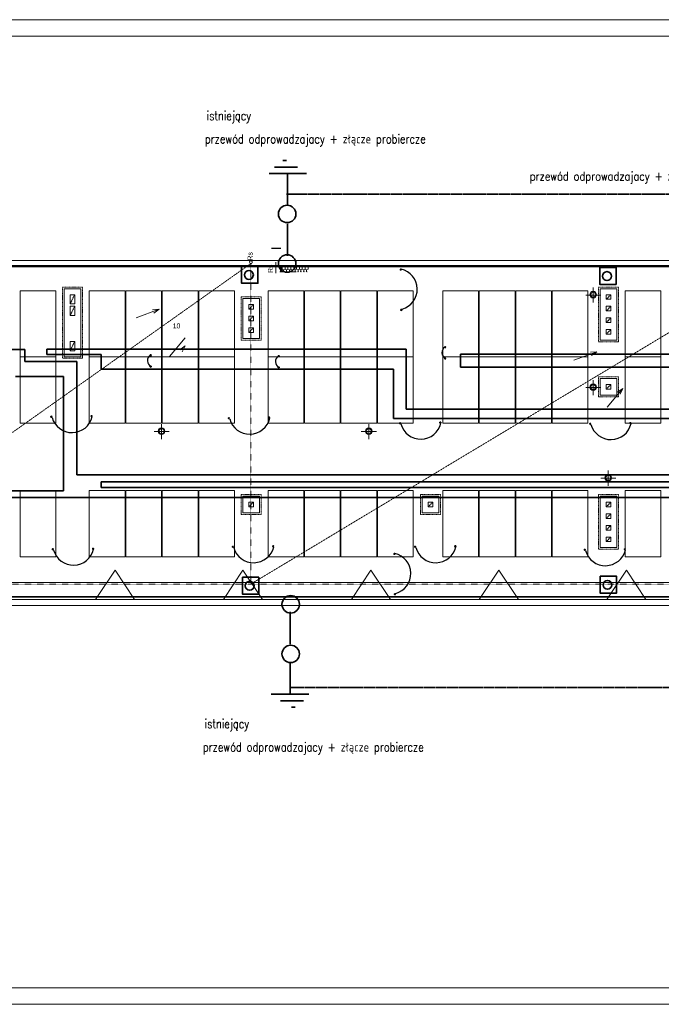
# Model space of a CAD drawing. Header units: centimetres. Extents: x 42630 to 130002, y 15 to 29179.
# Tile 142 of 175: x 80826 to 82761, y 2843 to 5813. Entities that reach past the tile are written whole.
import ezdxf

# ---------------------------------------------------------------- set-up
doc = ezdxf.new("R2010")
doc.units = ezdxf.units.CM
doc.header["$LTSCALE"] = 0.01
for name, pattern in [('Krawędzie ukryte', [391.222223, 282.222223, -109]), ('PRZERYWANA', [0.282222, 0.141111, -0.141111]), ('Przerywana 2', [135, 75, -60])]:
    doc.linetypes.add(name, pattern=pattern)
for name, color, linetype, lineweight in [('0 RAMKI I TABELKI_Nr_Pióra__1', 253, 'Continuous', 13), ('1ESTAWIENIE STOLARKI_Pen_No__1_Nr_Pióra__7_Nr_Pióra__1', 7, 'Continuous', 13), ('1SUFIT PODWIESZONY_Nr_Pióra__1', 7, 'Continuous', 13), ('2D - Ogólne_Nr_Pióra__1', 7, 'Continuous', 13), ('E0odgrom', 6, 'Continuous', 35), ('IS went opis', 7, 'Continuous', 20), ('panale', 210, 'Continuous', 35), ('Pprzeowdy', 5, 'Continuous', 35), ('uziem', 82, 'Continuous', 30)]:
    doc.layers.add(name, color=color, linetype=linetype, lineweight=lineweight)
for name, color, linetype, lineweight, true_color in [('2D - Ogólne_Nr_Pióra__108', 7, 'Continuous', 13, 0xfd8379), ('2D - Ogólne_Nr_Pióra__68', 7, 'Continuous', 35, 0xfd4435), ('Opisy - Etykiety_Nr_Pióra__88', 7, 'Continuous', 20, 0xfd4435)]:
    doc.layers.add(name, color=color, linetype=linetype, lineweight=lineweight, true_color=true_color)
doc.styles.add('GENERATED_STYLE_2', font='arial.ttf')
doc.styles.add('p', font='simplex.shx', dxfattribs={"width": 0.8, "height": 100})

msp = doc.modelspace()

# ---------------------------------------------------------------- hatches: boundary and pattern name
at = {"layer": 'uziem'}
for points in [[(81976.941, 5059.391, 1), (81973.92, 5059.391, 1)], [(81978.71, 4937.952, 1), (81975.688, 4937.952, 1)], [(82111.185, 4825.132, 1), (82108.163, 4825.132, 1)], [(81222.603, 4800.986, 1), (81219.581, 4800.986, 1)], [(81608.943, 4798.571, 1), (81605.921, 4798.571, 1)], [(82111.185, 4791.037, 1), (82108.163, 4791.037, 1)], [(81222.603, 4766.891, 1), (81219.581, 4766.891, 1)], [(81608.943, 4764.476, 1), (81605.921, 4764.476, 1)], [(80922.977, 4615.684, 1), (80919.955, 4615.684, 1)], [(81044.416, 4617.453, 1), (81041.394, 4617.453, 1)], [(81458.722, 4611.157, 1), (81455.7, 4611.157, 1)], [(81580.161, 4612.925, 1), (81577.139, 4612.925, 1)], [(81974.848, 4596.065, 1), (81971.826, 4596.065, 1)], [(82096.287, 4597.834, 1), (82093.265, 4597.834, 1)], [(82548.322, 4594.556, 1), (82545.3, 4594.556, 1)], [(82669.761, 4596.325, 1), (82666.739, 4596.325, 1)], [(81048.943, 4217.53, 1), (81045.921, 4217.53, 1)], [(81470.795, 4223.308, 1), (81467.773, 4223.308, 1)], [(81592.234, 4225.076, 1), (81589.212, 4225.076, 1)], [(82020.122, 4223.308, 1), (82017.101, 4223.308, 1)], [(82141.561, 4225.076, 1), (82138.539, 4225.076, 1)], [(82653.16, 4216.021, 1), (82650.138, 4216.021, 1)], [(80927.504, 4215.762, 1), (80924.482, 4215.762, 1)], [(81957.624, 4201.716, 1), (81954.603, 4201.716, 1)], [(82531.721, 4214.253, 1), (82528.699, 4214.253, 1)], [(81959.393, 4080.277, 1), (81956.371, 4080.277, 1)]]:
    msp.add_hatch(color=256, dxfattribs=at).paths.add_polyline_path(points)

# ---------------------------------------------------------------- linework, layer by layer
at = {"layer": '0 RAMKI I TABELKI_Nr_Pióra__1', "linetype": 'Continuous'}
for p, q in [((78201.274, 5813.233), (84680.207, 5813.233)), ((78966.448, 5813.233), (85445.382, 5813.233)), ((78402.818, 5763.233), (84630.207, 5763.233)), ((79167.992, 5763.233), (85395.382, 5763.233)), ((84630.207, 2893.233), (78402.818, 2893.233)), ((85395.382, 2893.233), (79167.992, 2893.233)), ((84680.207, 2843.233), (78201.274, 2843.233)), ((85445.382, 2843.233), (78966.448, 2843.233))]:
    msp.add_line(p, q, dxfattribs=at)
at = {"layer": '1SUFIT PODWIESZONY_Nr_Pióra__1', "color": 252, "linetype": 'Continuous'}
for p, q in [((80827.085, 4995.78), (80935.085, 4995.78)), ((80827.085, 4795.78), (80827.085, 4995.78)), ((80935.085, 4995.78), (80935.085, 4795.78)), ((81036.085, 4995.78), (81144.085, 4995.78)), ((81036.085, 4795.78), (81036.085, 4995.78)), ((81144.085, 4995.78), (81144.085, 4795.78)), ((81146.085, 4995.78), (81254.085, 4995.78)), ((81146.085, 4795.78), (81146.085, 4995.78)), ((81254.085, 4995.78), (81254.085, 4795.78)), ((81256.085, 4995.78), (81364.085, 4995.78)), ((81256.085, 4795.78), (81256.085, 4995.78)), ((81364.085, 4995.78), (81364.085, 4795.78)), ((81366.085, 4995.78), (81474.085, 4995.78)), ((81366.085, 4795.78), (81366.085, 4995.78)), ((81474.085, 4995.78), (81474.085, 4795.78)), ((81575.085, 4995.78), (81683.085, 4995.78)), ((81575.085, 4795.78), (81575.085, 4995.78)), ((81683.085, 4995.78), (81683.085, 4795.78)), ((81685.085, 4995.78), (81793.085, 4995.78)), ((81685.085, 4795.78), (81685.085, 4995.78)), ((81793.085, 4995.78), (81793.085, 4795.78)), ((81795.085, 4995.78), (81903.085, 4995.78)), ((81795.085, 4795.78), (81795.085, 4995.78)), ((81903.085, 4995.78), (81903.085, 4795.78)), ((81905.085, 4995.78), (82013.085, 4995.78)), ((81905.085, 4795.78), (81905.085, 4995.78)), ((82013.085, 4995.78), (82013.085, 4795.78)), ((82102.085, 4995.78), (82210.085, 4995.78)), ((82102.085, 4795.78), (82102.085, 4995.78)), ((82210.085, 4995.78), (82210.085, 4795.78)), ((82212.085, 4995.78), (82320.085, 4995.78)), ((82212.085, 4795.78), (82212.085, 4995.78)), ((82320.085, 4995.78), (82320.085, 4795.78)), ((82322.085, 4995.78), (82430.085, 4995.78)), ((82322.085, 4795.78), (82322.085, 4995.78)), ((82430.085, 4995.78), (82430.085, 4795.78)), ((82432.085, 4995.78), (82540.085, 4995.78)), ((82432.085, 4795.78), (82432.085, 4995.78)), ((82540.085, 4995.78), (82540.085, 4795.78)), ((82652.266, 4995.78), (82760.266, 4995.78)), ((82652.266, 4795.78), (82652.266, 4995.78)), ((82760.266, 4995.78), (82760.266, 4795.78)), ((80935.085, 4795.78), (80827.085, 4795.78)), ((80827.085, 4795.78), (80935.085, 4795.78)), ((80827.085, 4595.78), (80827.085, 4795.78)), ((80935.085, 4795.78), (80935.085, 4595.78)), ((81144.085, 4795.78), (81036.085, 4795.78)), ((81036.085, 4795.78), (81144.085, 4795.78)), ((81036.085, 4595.78), (81036.085, 4795.78)), ((81144.085, 4795.78), (81144.085, 4595.78)), ((81254.085, 4795.78), (81146.085, 4795.78)), ((81146.085, 4795.78), (81254.085, 4795.78)), ((81146.085, 4595.78), (81146.085, 4795.78)), ((81254.085, 4795.78), (81254.085, 4595.78)), ((81364.085, 4795.78), (81256.085, 4795.78)), ((81256.085, 4795.78), (81364.085, 4795.78)), ((81256.085, 4595.78), (81256.085, 4795.78)), ((81364.085, 4795.78), (81364.085, 4595.78)), ((81474.085, 4795.78), (81366.085, 4795.78)), ((81366.085, 4795.78), (81474.085, 4795.78)), ((81366.085, 4595.78), (81366.085, 4795.78)), ((81474.085, 4795.78), (81474.085, 4595.78)), ((81683.085, 4795.78), (81575.085, 4795.78)), ((81575.085, 4795.78), (81683.085, 4795.78)), ((81575.085, 4595.78), (81575.085, 4795.78)), ((81683.085, 4795.78), (81683.085, 4595.78)), ((81793.085, 4795.78), (81685.085, 4795.78)), ((81685.085, 4795.78), (81793.085, 4795.78)), ((81685.085, 4595.78), (81685.085, 4795.78)), ((81793.085, 4795.78), (81793.085, 4595.78)), ((81903.085, 4795.78), (81795.085, 4795.78)), ((81795.085, 4795.78), (81903.085, 4795.78)), ((81795.085, 4595.78), (81795.085, 4795.78)), ((81903.085, 4795.78), (81903.085, 4595.78)), ((82013.085, 4795.78), (81905.085, 4795.78)), ((81905.085, 4795.78), (82013.085, 4795.78)), ((81905.085, 4595.78), (81905.085, 4795.78)), ((82013.085, 4795.78), (82013.085, 4595.78)), ((82210.085, 4795.78), (82102.085, 4795.78)), ((82102.085, 4795.78), (82210.085, 4795.78)), ((82102.085, 4595.78), (82102.085, 4795.78)), ((82210.085, 4795.78), (82210.085, 4595.78)), ((82320.085, 4795.78), (82212.085, 4795.78)), ((82212.085, 4795.78), (82320.085, 4795.78)), ((82212.085, 4595.78), (82212.085, 4795.78)), ((82320.085, 4795.78), (82320.085, 4595.78)), ((82430.085, 4795.78), (82322.085, 4795.78)), ((82322.085, 4795.78), (82430.085, 4795.78)), ((82322.085, 4595.78), (82322.085, 4795.78)), ((82430.085, 4795.78), (82430.085, 4595.78)), ((82540.085, 4795.78), (82432.085, 4795.78)), ((82432.085, 4795.78), (82540.085, 4795.78)), ((82432.085, 4595.78), (82432.085, 4795.78)), ((82540.085, 4795.78), (82540.085, 4595.78)), ((82760.266, 4795.78), (82652.266, 4795.78)), ((82652.266, 4795.78), (82760.266, 4795.78)), ((82652.266, 4595.78), (82652.266, 4795.78)), ((82760.266, 4795.78), (82760.266, 4595.78)), ((80935.085, 4595.78), (80827.085, 4595.78)), ((81144.085, 4595.78), (81036.085, 4595.78)), ((81254.085, 4595.78), (81146.085, 4595.78)), ((81364.085, 4595.78), (81256.085, 4595.78)), ((81474.085, 4595.78), (81366.085, 4595.78)), ((81683.085, 4595.78), (81575.085, 4595.78)), ((81793.085, 4595.78), (81685.085, 4595.78)), ((81903.085, 4595.78), (81795.085, 4595.78)), ((82013.085, 4595.78), (81905.085, 4595.78)), ((82210.085, 4595.78), (82102.085, 4595.78)), ((82320.085, 4595.78), (82212.085, 4595.78)), ((82430.085, 4595.78), (82322.085, 4595.78)), ((82540.085, 4595.78), (82432.085, 4595.78)), ((82760.266, 4595.78), (82652.266, 4595.78)), ((80827.085, 4392.988), (80935.085, 4392.988)), ((80827.085, 4192.988), (80827.085, 4392.988)), ((80935.085, 4392.988), (80935.085, 4192.988)), ((81036.085, 4392.988), (81144.085, 4392.988)), ((81036.085, 4192.988), (81036.085, 4392.988)), ((81144.085, 4392.988), (81144.085, 4192.988)), ((81146.085, 4392.988), (81254.085, 4392.988)), ((81146.085, 4192.988), (81146.085, 4392.988)), ((81254.085, 4392.988), (81254.085, 4192.988)), ((81256.085, 4392.988), (81364.085, 4392.988)), ((81256.085, 4192.988), (81256.085, 4392.988)), ((81364.085, 4392.988), (81364.085, 4192.988)), ((81366.085, 4392.988), (81474.085, 4392.988)), ((81366.085, 4192.988), (81366.085, 4392.988)), ((81474.085, 4392.988), (81474.085, 4192.988)), ((81575.085, 4392.988), (81683.085, 4392.988)), ((81575.085, 4192.988), (81575.085, 4392.988)), ((81683.085, 4392.988), (81683.085, 4192.988)), ((81685.085, 4392.988), (81793.085, 4392.988)), ((81685.085, 4192.988), (81685.085, 4392.988)), ((81793.085, 4392.988), (81793.085, 4192.988)), ((81795.085, 4392.988), (81903.085, 4392.988)), ((81795.085, 4192.988), (81795.085, 4392.988)), ((81903.085, 4392.988), (81903.085, 4192.988)), ((81905.085, 4392.988), (82013.085, 4392.988)), ((81905.085, 4192.988), (81905.085, 4392.988)), ((82013.085, 4392.988), (82013.085, 4192.988)), ((82102.085, 4392.988), (82210.085, 4392.988)), ((82102.085, 4192.988), (82102.085, 4392.988)), ((82210.085, 4392.988), (82210.085, 4192.988)), ((82212.085, 4392.988), (82320.085, 4392.988)), ((82212.085, 4192.988), (82212.085, 4392.988)), ((82320.085, 4392.988), (82320.085, 4192.988)), ((82322.085, 4392.988), (82430.085, 4392.988)), ((82322.085, 4192.988), (82322.085, 4392.988)), ((82430.085, 4392.988), (82430.085, 4192.988)), ((82432.085, 4392.988), (82540.085, 4392.988)), ((82432.085, 4192.988), (82432.085, 4392.988)), ((82540.085, 4392.988), (82540.085, 4192.988)), ((82652.266, 4392.988), (82760.266, 4392.988)), ((82652.266, 4192.988), (82652.266, 4392.988)), ((82760.266, 4392.988), (82760.266, 4192.988)), ((80935.085, 4192.988), (80827.085, 4192.988)), ((81144.085, 4192.988), (81036.085, 4192.988)), ((81254.085, 4192.988), (81146.085, 4192.988)), ((81364.085, 4192.988), (81256.085, 4192.988)), ((81474.085, 4192.988), (81366.085, 4192.988)), ((81683.085, 4192.988), (81575.085, 4192.988)), ((81793.085, 4192.988), (81685.085, 4192.988)), ((81903.085, 4192.988), (81795.085, 4192.988)), ((82013.085, 4192.988), (81905.085, 4192.988)), ((82210.085, 4192.988), (82102.085, 4192.988)), ((82320.085, 4192.988), (82212.085, 4192.988)), ((82430.085, 4192.988), (82322.085, 4192.988)), ((82540.085, 4192.988), (82432.085, 4192.988)), ((82760.266, 4192.988), (82652.266, 4192.988))]:
    msp.add_line(p, q, dxfattribs=at)
at = {"layer": '2D - Ogólne_Nr_Pióra__1', "color": 252, "linetype": 'Continuous'}
for p, q in [((83106.085, 5086.78), (78787.085, 5086.78)), ((81598.319, 5081.643), (81598.319, 5049.143)), ((83121.085, 5071.78), (78787.085, 5071.78)), ((78787.085, 5071.78), (83111.085, 5071.78)), ((81660.319, 5052.643), (81610.319, 5052.643)), ((80960.085, 5001.78), (81010.085, 5001.78)), ((80960.085, 4796.78), (80960.085, 5001.78)), ((81010.085, 5001.78), (81010.085, 4796.78)), ((82555.921, 4959.934), (82555.921, 5005.503)), ((82577.085, 5001.78), (82627.085, 5001.78)), ((82577.085, 4846.78), (82577.085, 5001.78)), ((82627.085, 5001.78), (82627.085, 4846.78)), ((80978.085, 4983.78), (80992.085, 4983.78)), ((80978.085, 4955.78), (80978.085, 4983.78)), ((80992.085, 4983.78), (80992.085, 4955.78)), ((81499.085, 4971.78), (81549.085, 4971.78)), ((81499.085, 4851.78), (81499.085, 4971.78)), ((81549.085, 4971.78), (81549.085, 4851.78)), ((82533.136, 4982.718), (82578.706, 4982.718)), ((82595.085, 4983.78), (82609.085, 4983.78)), ((82595.085, 4969.78), (82595.085, 4983.78)), ((82609.085, 4969.78), (82595.085, 4969.78)), ((82609.085, 4983.78), (82609.085, 4969.78)), ((80992.085, 4955.78), (80978.085, 4955.78)), ((80978.085, 4948.78), (80992.085, 4948.78)), ((80978.085, 4920.78), (80978.085, 4948.78)), ((80992.085, 4948.78), (80992.085, 4920.78)), ((81177.413, 4914.072), (81246.295, 4939.583)), ((81246.295, 4939.583), (81227.06, 4937.791)), ((81246.295, 4939.583), (81230.533, 4928.414)), ((81517.085, 4953.78), (81531.085, 4953.78)), ((81517.085, 4939.78), (81517.085, 4953.78)), ((81531.085, 4939.78), (81517.085, 4939.78)), ((81531.085, 4953.78), (81531.085, 4939.78)), ((82595.085, 4948.78), (82609.085, 4948.78)), ((82595.085, 4934.78), (82595.085, 4948.78)), ((82609.085, 4934.78), (82595.085, 4934.78)), ((82609.085, 4948.78), (82609.085, 4934.78)), ((80992.085, 4920.78), (80978.085, 4920.78)), ((81517.085, 4918.78), (81531.085, 4918.78)), ((81517.085, 4904.78), (81517.085, 4918.78)), ((81531.085, 4904.78), (81517.085, 4904.78)), ((81531.085, 4918.78), (81531.085, 4904.78)), ((82595.085, 4913.78), (82609.085, 4913.78)), ((82595.085, 4899.78), (82595.085, 4913.78)), ((82609.085, 4913.78), (82609.085, 4899.78)), ((81517.085, 4883.78), (81531.085, 4883.78)), ((81517.085, 4869.78), (81517.085, 4883.78)), ((81531.085, 4883.78), (81531.085, 4869.78)), ((82609.085, 4899.78), (82595.085, 4899.78)), ((82595.085, 4878.78), (82609.085, 4878.78)), ((82595.085, 4864.78), (82595.085, 4878.78)), ((82609.085, 4878.78), (82609.085, 4864.78)), ((80978.085, 4842.78), (80992.085, 4842.78)), ((80978.085, 4814.78), (80978.085, 4842.78)), ((80992.085, 4842.78), (80992.085, 4814.78)), ((81277.781, 4797.436), (81324.679, 4853.97)), ((81549.085, 4851.78), (81499.085, 4851.78)), ((81531.085, 4869.78), (81517.085, 4869.78)), ((82627.085, 4846.78), (82577.085, 4846.78)), ((82609.085, 4864.78), (82595.085, 4864.78)), ((80992.085, 4814.78), (80978.085, 4814.78)), ((81324.679, 4828.97), (81308.917, 4817.801)), ((81324.679, 4828.97), (81316.613, 4811.416)), ((82497.804, 4786.151), (82566.686, 4811.662)), ((82566.686, 4811.662), (82547.451, 4809.87)), ((82566.686, 4811.662), (82550.924, 4800.493)), ((81010.085, 4796.78), (80960.085, 4796.78)), ((82555.921, 4680.78), (82555.921, 4726.349)), ((82577.085, 4730.78), (82627.085, 4730.78)), ((82577.085, 4680.78), (82577.085, 4730.78)), ((82627.085, 4730.78), (82627.085, 4680.78)), ((82533.136, 4703.565), (82578.706, 4703.565)), ((82595.085, 4712.78), (82609.085, 4712.78)), ((82595.085, 4698.78), (82595.085, 4712.78)), ((82609.085, 4698.78), (82595.085, 4698.78)), ((82598.172, 4644.515), (82645.07, 4701.049)), ((82609.085, 4712.78), (82609.085, 4698.78)), ((82645.07, 4701.049), (82629.308, 4689.88)), ((82645.07, 4701.049), (82637.005, 4683.495)), ((82627.085, 4680.78), (82577.085, 4680.78)), ((81254.085, 4547.934), (81254.085, 4593.503)), ((81879.085, 4547.934), (81879.085, 4593.503)), ((81231.3, 4570.718), (81276.87, 4570.718)), ((81856.3, 4570.718), (81901.87, 4570.718)), ((82578.515, 4430.138), (82624.085, 4430.138)), ((82601.3, 4407.353), (82601.3, 4452.923)), ((81499.085, 4375.78), (81549.085, 4375.78)), ((81499.085, 4325.78), (81499.085, 4375.78)), ((81549.085, 4375.78), (81549.085, 4325.78)), ((82040.085, 4375.78), (82090.085, 4375.78)), ((82040.085, 4325.78), (82040.085, 4375.78)), ((82090.085, 4375.78), (82090.085, 4325.78)), ((82577.085, 4375.78), (82627.085, 4375.78)), ((82577.085, 4220.78), (82577.085, 4375.78)), ((82627.085, 4375.78), (82627.085, 4220.78)), ((81517.085, 4357.78), (81531.085, 4357.78)), ((81517.085, 4343.78), (81517.085, 4357.78)), ((81531.085, 4343.78), (81517.085, 4343.78)), ((81531.085, 4357.78), (81531.085, 4343.78)), ((82058.085, 4357.78), (82072.085, 4357.78)), ((82058.085, 4343.78), (82058.085, 4357.78)), ((82072.085, 4343.78), (82058.085, 4343.78)), ((82072.085, 4357.78), (82072.085, 4343.78)), ((82595.085, 4357.78), (82609.085, 4357.78)), ((82595.085, 4343.78), (82595.085, 4357.78)), ((82609.085, 4343.78), (82595.085, 4343.78)), ((82609.085, 4357.78), (82609.085, 4343.78)), ((81549.085, 4325.78), (81499.085, 4325.78)), ((82090.085, 4325.78), (82040.085, 4325.78)), ((82595.085, 4322.78), (82609.085, 4322.78)), ((82595.085, 4308.78), (82595.085, 4322.78)), ((82609.085, 4308.78), (82595.085, 4308.78)), ((82609.085, 4322.78), (82609.085, 4308.78)), ((82595.085, 4287.78), (82609.085, 4287.78)), ((82595.085, 4273.78), (82595.085, 4287.78)), ((82609.085, 4287.78), (82609.085, 4273.78)), ((82609.085, 4273.78), (82595.085, 4273.78)), ((82595.085, 4252.78), (82609.085, 4252.78)), ((82595.085, 4238.78), (82595.085, 4252.78)), ((82609.085, 4252.78), (82609.085, 4238.78)), ((82627.085, 4220.78), (82577.085, 4220.78)), ((82609.085, 4238.78), (82595.085, 4238.78)), ((81113.791, 4153.183), (81054.863, 4064.28)), ((81172.719, 4064.28), (81113.791, 4153.183)), ((81499.575, 4153.183), (81440.647, 4064.28)), ((81558.504, 4064.28), (81499.575, 4153.183)), ((81885.36, 4153.183), (81826.431, 4064.28)), ((81944.288, 4064.28), (81885.36, 4153.183)), ((82271.144, 4153.183), (82212.216, 4064.28)), ((82330.072, 4064.28), (82271.144, 4153.183)), ((82656.075, 4153.183), (82597.147, 4064.28)), ((82715.004, 4064.28), (82656.075, 4153.183)), ((83118.085, 4115.78), (79041.085, 4115.78)), ((84708.085, 4064.28), (77813.802, 4064.28)), ((79041.085, 4045.78), (84708.085, 4045.78)), ((81054.863, 4064.28), (81172.719, 4064.28)), ((81440.647, 4064.28), (81558.504, 4064.28)), ((81826.431, 4064.28), (81944.288, 4064.28)), ((82212.216, 4064.28), (82330.072, 4064.28)), ((82597.147, 4064.28), (82715.004, 4064.28))]:
    msp.add_line(p, q, dxfattribs=at)
at = {"layer": '2D - Ogólne_Nr_Pióra__1', "color": 252, "linetype": 'PRZERYWANA'}
for p, q in [((80158.676, 4110.78), (81523.273, 5077.78)), ((81523.273, 5077.78), (81523.273, 4110.78)), ((81523.273, 4110.78), (83121.085, 5071.78)), ((79041.085, 4110.78), (84657.085, 4110.78)), ((79041.085, 4064.78), (84696.085, 4064.78))]:
    msp.add_line(p, q, dxfattribs=at)
at = {"layer": '2D - Ogólne_Nr_Pióra__1', "color": 252, "linetype": 'Przerywana 2'}
for p, q in [((80955.085, 5006.78), (81015.085, 5006.78)), ((80955.085, 4791.78), (80955.085, 5006.78)), ((81015.085, 5006.78), (81015.085, 4791.78)), ((82572.085, 5006.78), (82632.085, 5006.78)), ((82572.085, 4841.78), (82572.085, 5006.78)), ((82632.085, 5006.78), (82632.085, 4841.78)), ((81494.085, 4976.78), (81554.085, 4976.78)), ((81494.085, 4846.78), (81494.085, 4976.78)), ((81554.085, 4976.78), (81554.085, 4846.78)), ((81554.085, 4846.78), (81494.085, 4846.78)), ((82632.085, 4841.78), (82572.085, 4841.78)), ((81015.085, 4791.78), (80955.085, 4791.78)), ((82572.085, 4735.78), (82632.085, 4735.78)), ((82572.085, 4675.78), (82572.085, 4735.78)), ((82632.085, 4735.78), (82632.085, 4675.78)), ((82632.085, 4675.78), (82572.085, 4675.78)), ((81494.085, 4380.78), (81554.085, 4380.78)), ((81494.085, 4320.78), (81494.085, 4380.78)), ((81554.085, 4380.78), (81554.085, 4320.78)), ((82035.085, 4380.78), (82095.085, 4380.78)), ((82035.085, 4320.78), (82035.085, 4380.78)), ((82095.085, 4380.78), (82095.085, 4320.78)), ((82572.085, 4380.78), (82632.085, 4380.78)), ((82572.085, 4215.78), (82572.085, 4380.78)), ((82632.085, 4380.78), (82632.085, 4215.78)), ((81554.085, 4320.78), (81494.085, 4320.78)), ((82095.085, 4320.78), (82035.085, 4320.78)), ((82632.085, 4215.78), (82572.085, 4215.78))]:
    msp.add_line(p, q, dxfattribs=at)
at = {"layer": '2D - Ogólne_Nr_Pióra__1', "color": 252, "linetype": 'Krawędzie ukryte'}
for p, q in [((80978.085, 4955.78), (80992.085, 4983.78)), ((82595.085, 4969.78), (82609.085, 4983.78)), ((80978.085, 4920.78), (80992.085, 4948.78)), ((81517.085, 4939.78), (81531.085, 4953.78)), ((82595.085, 4934.78), (82609.085, 4948.78)), ((81517.085, 4904.78), (81531.085, 4918.78)), ((82595.085, 4899.78), (82609.085, 4913.78)), ((81517.085, 4869.78), (81531.085, 4883.78)), ((82595.085, 4864.78), (82609.085, 4878.78)), ((80978.085, 4814.78), (80992.085, 4842.78)), ((82595.085, 4698.78), (82609.085, 4712.78)), ((81517.085, 4343.78), (81531.085, 4357.78)), ((82058.085, 4343.78), (82072.085, 4357.78)), ((82595.085, 4343.78), (82609.085, 4357.78)), ((82595.085, 4308.78), (82609.085, 4322.78)), ((82595.085, 4273.78), (82609.085, 4287.78)), ((82595.085, 4238.78), (82609.085, 4252.78))]:
    msp.add_line(p, q, dxfattribs=at)
at = {"layer": '2D - Ogólne_Nr_Pióra__1', "color": 252, "linetype": 'Przerywana 2'}
msp.add_circle((81523.273, 5081.78), 4, dxfattribs=at)
at = {"layer": '2D - Ogólne_Nr_Pióra__1', "color": 252, "linetype": 'Continuous'}
for centre, radius in [((82555.921, 4983.78), 10), ((82555.921, 4983.78), 7.503), ((82555.921, 4704.626), 10), ((82555.921, 4704.626), 7.503), ((81254.085, 4571.78), 10), ((81254.085, 4571.78), 7.503), ((81879.085, 4571.78), 10), ((81879.085, 4571.78), 7.503), ((82601.3, 4431.199), 10), ((82601.3, 4431.199), 7.503)]:
    msp.add_circle(centre, radius, dxfattribs=at)
at = {"layer": '2D - Ogólne_Nr_Pióra__108', "color": 252, "linetype": 'Continuous'}
for p, q in [((81613.55, 5058.716), (81613.319, 5058.849)), ((81613.55, 5053.716), (81613.319, 5053.583)), ((81617.88, 5061.216), (81613.55, 5058.716)), ((81613.55, 5053.716), (81613.55, 5058.716)), ((81615.407, 5052.643), (81613.55, 5053.716)), ((81617.88, 5061.216), (81617.88, 5066.143)), ((81622.21, 5058.716), (81617.88, 5061.216)), ((81622.21, 5053.716), (81620.352, 5052.643)), ((81626.54, 5061.216), (81622.21, 5058.716)), ((81622.21, 5053.716), (81622.21, 5058.716)), ((81624.068, 5052.643), (81622.21, 5053.716)), ((81626.54, 5061.216), (81626.54, 5066.143)), ((81630.87, 5058.716), (81626.54, 5061.216)), ((81630.87, 5053.716), (81629.012, 5052.643)), ((81635.2, 5061.216), (81630.87, 5058.716)), ((81630.87, 5053.716), (81630.87, 5058.716)), ((81632.728, 5052.643), (81630.87, 5053.716)), ((81635.2, 5061.216), (81635.2, 5066.143)), ((81639.53, 5058.716), (81635.2, 5061.216)), ((81639.53, 5053.716), (81637.673, 5052.643)), ((81643.86, 5061.216), (81639.53, 5058.716)), ((81639.53, 5053.716), (81639.53, 5058.716)), ((81641.388, 5052.643), (81639.53, 5053.716)), ((81643.86, 5061.216), (81643.86, 5066.143)), ((81648.191, 5058.716), (81643.86, 5061.216)), ((81648.191, 5053.716), (81646.333, 5052.643)), ((81652.521, 5061.216), (81648.191, 5058.716)), ((81648.191, 5053.716), (81648.191, 5058.716)), ((81650.048, 5052.643), (81648.191, 5053.716)), ((81652.521, 5061.216), (81652.521, 5066.143)), ((81656.851, 5058.716), (81652.521, 5061.216)), ((81656.851, 5053.716), (81654.993, 5052.643)), ((81661.181, 5061.216), (81656.851, 5058.716)), ((81656.851, 5053.716), (81656.851, 5058.716)), ((81658.709, 5052.643), (81656.851, 5053.716)), ((81661.181, 5061.216), (81661.181, 5066.143)), ((81665.511, 5058.716), (81661.181, 5061.216)), ((81665.511, 5053.716), (81663.653, 5052.643)), ((81669.841, 5061.216), (81665.511, 5058.716)), ((81665.511, 5053.716), (81665.511, 5058.716)), ((81667.369, 5052.643), (81665.511, 5053.716)), ((81669.841, 5061.216), (81669.841, 5066.143)), ((81674.171, 5058.716), (81669.841, 5061.216)), ((81674.171, 5053.716), (81672.314, 5052.643)), ((81678.501, 5061.216), (81674.171, 5058.716)), ((81674.171, 5053.716), (81674.171, 5058.716)), ((81676.029, 5052.643), (81674.171, 5053.716)), ((81678.501, 5061.216), (81678.501, 5066.143)), ((81682.832, 5058.716), (81678.501, 5061.216)), ((81682.832, 5053.716), (81680.974, 5052.643)), ((81687.162, 5061.216), (81682.832, 5058.716)), ((81682.832, 5053.716), (81682.832, 5058.716)), ((81684.689, 5052.643), (81682.832, 5053.716)), ((81687.162, 5061.216), (81687.162, 5066.143)), ((81691.492, 5058.716), (81687.162, 5061.216)), ((81691.492, 5053.716), (81689.634, 5052.643)), ((81695.822, 5061.216), (81691.492, 5058.716)), ((81691.492, 5053.716), (81691.492, 5058.716)), ((81693.35, 5052.643), (81691.492, 5053.716)), ((81695.822, 5061.216), (81695.822, 5066.143))]:
    msp.add_line(p, q, dxfattribs=at)
at = {"layer": '2D - Ogólne_Nr_Pióra__68', "color": 252, "linetype": 'Continuous'}
msp.add_line((81613.319, 5066.143), (81613.319, 5052.643), dxfattribs=at)
at = {"layer": 'E0odgrom'}
for p, q in [((81619.276, 5388.419), (81630.784, 5388.419)), ((81634.073, 5348.96), (81578.173, 5348.96)), ((81578.173, 5348.96), (81691.617, 5348.96)), ((81594.614, 5368.689), (81663.667, 5368.689)), ((81634.073, 5251.957), (81634.073, 5348.96)), ((81634.073, 5100.699), (81634.073, 5197.702)), ((78793.191, 5069.135), (83108.127, 5069.135)), ((83137.63, 4072.641), (78826.425, 4072.641)), ((81642.205, 4026.771), (81642.205, 3929.769)), ((81642.205, 3875.513), (81642.205, 3778.51)), ((81698.105, 3778.51), (81584.661, 3778.51)), ((81642.205, 3778.51), (81698.105, 3778.51)), ((81681.664, 3758.781), (81612.611, 3758.781)), ((81657.002, 3739.052), (81645.493, 3739.052))]:
    msp.add_line(p, q, dxfattribs=at)
at = {"layer": 'E0odgrom', "linetype": 'Krawędzie ukryte'}
for p, q in [((83118.616, 5286.749), (81631.207, 5286.749)), ((83064.529, 3799.339), (81642.797, 3799.339))]:
    msp.add_line(p, q, dxfattribs=at)
at = {"layer": 'E0odgrom'}
for points in [[(81495.432, 5069.257), (81544.755, 5069.257), (81544.755, 5018.289), (81495.432, 5018.289)], [(82575.428, 5065.745), (82624.752, 5065.745), (82624.752, 5014.777), (82575.428, 5014.777)], [(81497.89, 4131.644), (81547.214, 4131.644), (81547.214, 4080.677), (81497.89, 4080.677)], [(82576.833, 4134.454), (82626.156, 4134.454), (82626.156, 4083.487), (82576.833, 4083.487)]]:
    msp.add_lwpolyline(points, close=True, dxfattribs=at)
for centre, radius in [((81632.757, 5227.296), 26.306), ((81632.757, 5077.681), 26.306), ((81517.422, 5043.362), 13.358), ((82597.418, 5039.85), 13.358), ((81519.88, 4105.75), 13.358), ((82598.823, 4108.559), 13.358), ((81643.52, 4049.789), 26.306), ((81643.52, 3900.175), 26.306)]:
    msp.add_circle(centre, radius, dxfattribs=at)
at = {"layer": 'Opisy - Etykiety_Nr_Pióra__88', "color": 252, "linetype": 'Continuous', "lineweight": -2}
msp.add_line((81613.319, 5123.063), (81585.173, 5123.063), dxfattribs=at)
at = {"layer": 'panale'}
for centre in [(81975.431, 5059.391), (81977.199, 4937.952), (82109.674, 4825.132), (81221.092, 4800.986), (81607.432, 4798.571), (82109.674, 4791.037), (81221.092, 4766.891), (81607.432, 4764.476), (80921.466, 4615.684), (81042.905, 4617.453), (81457.211, 4611.157), (81578.65, 4612.925), (81973.337, 4596.065), (82094.776, 4597.834), (82546.811, 4594.556), (82668.25, 4596.325), (81047.432, 4217.53), (81469.284, 4223.308), (81590.723, 4225.076), (82018.612, 4223.308), (82140.05, 4225.076), (82651.649, 4216.021), (80925.993, 4215.762), (81956.113, 4201.716), (82530.21, 4214.253), (81957.882, 4080.277)]:
    msp.add_circle(centre, 1.511, dxfattribs=at)
at = {"layer": 'Pprzeowdy'}
for p, q in [((80842.031, 4818.76), (80159.899, 4818.76)), ((80842.031, 4782.541), (80842.031, 4818.76)), ((81057.288, 4819.902), (80907.581, 4819.902)), ((80907.581, 4819.902), (80907.581, 4802.999)), ((81991.748, 4819.902), (81057.288, 4819.902)), ((81991.748, 4638.805), (81991.748, 4819.902)), ((80998.378, 4782.541), (80842.031, 4782.541)), ((80907.581, 4802.999), (81071.776, 4802.999)), ((80998.378, 4628.609), (80998.378, 4782.541)), ((81071.776, 4802.999), (81071.776, 4759.536)), ((82275.838, 4804.219), (82155.905, 4804.219)), ((82155.905, 4804.219), (82155.905, 4765.035)), ((82275.838, 4804.219), (83074.169, 4804.219)), ((81071.776, 4759.536), (81953.114, 4759.536)), ((81953.114, 4759.536), (81953.114, 4609.829)), ((82155.905, 4765.035), (83073.463, 4765.035)), ((80813.357, 4737.267), (80958.235, 4737.267)), ((80958.235, 4737.267), (80958.235, 4426.384)), ((83046.94, 4638.805), (81991.748, 4638.805)), ((80998.378, 4440.268), (80998.378, 4628.609)), ((81953.114, 4609.829), (83073.274, 4609.829)), ((80958.235, 4426.384), (80958.235, 4391.673)), ((83031.493, 4440.268), (80998.378, 4440.268)), ((81071.572, 4402.162), (81071.572, 4419.668)), ((81071.572, 4419.668), (83062.846, 4419.668)), ((83072.391, 4402.162), (81071.572, 4402.162)), ((80958.235, 4391.673), (80586.986, 4391.673)), ((80586.986, 4372.055), (83086.124, 4372.055))]:
    msp.add_line(p, q, dxfattribs=at)
at = {"layer": 'uziem'}
for centre, radius, start, end in [((81962.902, 5000.404), 62.283, 285.353317, 76.938209), ((82120.501, 4808.887), 20.739, 125.031364, 240.473607), ((81231.919, 4784.74), 20.739, 125.031364, 240.473607), ((81618.259, 4782.326), 20.739, 125.031364, 240.473607), ((80983.918, 4629.981), 62.283, 195.353317, 346.938209), ((81519.663, 4625.454), 62.283, 195.353317, 346.938209), ((82035.789, 4610.363), 62.283, 195.353317, 346.938209), ((82609.263, 4608.853), 62.283, 195.353317, 346.938209), ((81531.736, 4237.605), 62.283, 195.353317, 346.938209), ((82081.063, 4237.605), 62.283, 195.353317, 346.938209), ((80988.445, 4230.059), 62.283, 195.353317, 346.938209), ((81943.585, 4142.729), 62.283, 285.353317, 76.938209), ((82592.662, 4228.55), 62.283, 195.353317, 346.938209)]:
    msp.add_arc(centre, radius, start, end, dxfattribs=at)

# ---------------------------------------------------------------- texts
at = {"layer": '1ESTAWIENIE STOLARKI_Pen_No__1_Nr_Pióra__7_Nr_Pióra__1', "color": 252, "linetype": 'Continuous', "style": 'GENERATED_STYLE_2'}
for p in [(81528.38, 5086.679), (81589.681, 5049.042)]:
    msp.add_text('Rs', height=15, rotation=90, dxfattribs=at).set_placement(p)
msp.add_text('10', height=15, dxfattribs=at).set_placement((81287.468, 4882.14))
at = {"layer": 'IS went opis', "color": 5, "linetype": 'Continuous', "char_height": 27, "width": 1079.48729, "attachment_point": 1, "style": 'p', "bg_fill": 2}
for s, insert in [('istniejący', (81390.119, 5537.312)), ('przewód odprowadzajacy + złącze probiercze', (80027.392, 5512.024)), ('przewód odprowadzajacy + złącze probiercze', (81384.499, 5467.068)), ('przewód odprowadzajacy + złącze probiercze', (82364.539, 5354.678)), ('istniejący', (81384.05, 3702.997)), ('przewód odprowadzajacy + złącze probiercze', (81378.43, 3632.753))]:
    msp.add_mtext(s, dxfattribs=dict(at, insert=insert))

doc.saveas('drawing.dxf')
